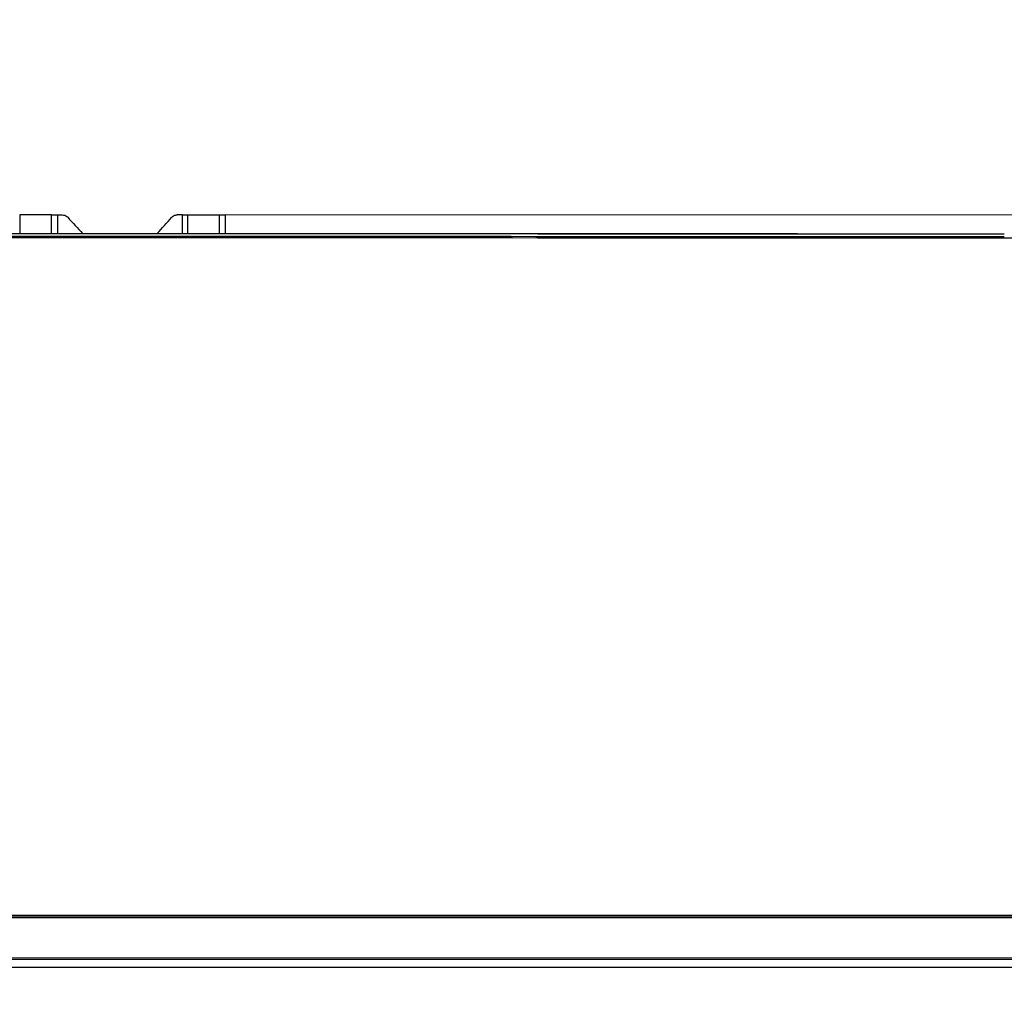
# Model space of a CAD drawing. Header units: millimetres. Extents: x -424979 to 718034, y -72486 to 344972.
# Tile 98 of 256: x 353449 to 354082, y 63349 to 63979. Entities that reach past the tile are written whole.
import ezdxf
from ezdxf import colors
from ezdxf.entities.mleader import LeaderData, LeaderLine
from ezdxf.math import Vec2, Vec3
from ezdxf.xclip import XClip

# ---------------------------------------------------------------- set-up
doc = ezdxf.new("R2010")
doc.units = ezdxf.units.MM
doc.header["$MEASUREMENT"] = 0
doc.header["$XCLIPFRAME"] = 0
doc.layers.add('0100_001_1_0_Nr_pióra__1', color=7, linetype='Continuous', lineweight=13)
doc.layers.add('IS_KLIM Opis_Średnice', color=7, linetype='Continuous', lineweight=9)
doc.layers.add('IS_KLIM_urządzenia', color=3, linetype='Continuous')
doc.layers.add('Rysunki i obrazki', color=7, linetype='Continuous')
picture_1 = doc.add_image_def('image1.tif', size_in_pixel=(4960, 3508))

# ---------------------------------------------------------------- blocks, each defined once
blk = doc.blocks.new('Rysunek_1_1', base_point=(-285945.28, 74341.74))
at = {"layer": '0100_001_1_0_Nr_pióra__1', "color": 7, "lineweight": 13}
image = blk.add_image(picture_1, insert=(-264947.95, 89188.04), size_in_units=(41994.67, 29692.6), rotation=180, dxfattribs=at)
image.set_boundary_path([(-0.5, -0.5), (4959.5, 3507.5)])
blk = doc.blocks.new('G$CFEA986A8')
at = {"layer": 'IS_KLIM_urządzenia', "linetype": 'Continuous'}
for p, q in [((508.86, 201.26), (508.86, 196.29)), ((517.34, 201.26), (508.86, 201.26)), ((553.81, 201.26), (562.34, 201.26)), ((562.34, 196.29), (562.34, 201.26)), ((562.34, 201.26), (563.89, 201.26)), ((563.89, 201.26), (563.89, 196.29)), ((902.57, 201.14), (563.89, 201.26)), ((46.52, 13.96), (921.55, 13.84)), ((48.58, 13.7), (919.48, 13.58)), ((919.48, 13.06), (48.58, 13.18)), ((58.73, 0), (909.33, -0.12)), ((58.74, 2.46), (909.33, 2.34)), ((909.33, 1.87), (58.74, 1.98))]:
    blk.add_line(p, q, dxfattribs=at)
for points in [[(517.34, 196.29), (517.34, 197.95), (517.34, 199.6), (517.34, 201.26)], [(517.34, 201.26), (517.88, 201.26), (518.41, 201.26), (518.95, 201.26)], [(518.95, 201.26), (518.95, 199.6), (518.95, 197.95), (518.95, 196.29)], [(521.74, 200.61), (523.05, 199.17), (524.37, 197.73), (525.69, 196.29)], [(552.42, 196.29), (552.42, 197.95), (552.42, 199.6), (552.42, 201.26)], [(552.42, 201.26), (552.88, 201.26), (553.35, 201.26), (553.81, 201.26)], [(553.81, 201.26), (553.81, 199.6), (553.81, 197.95), (553.81, 196.29)], [(448.64, 196.29), (505.06, 196.29), (561.48, 196.29), (772.5, 196.17)], [(772.5, 196.12), (561.48, 196.24), (505.06, 196.24), (448.64, 196.24)], [(772.5, 195.01), (561.48, 195.13), (505.06, 195.13), (448.64, 195.13)]]:
    blk.add_open_spline(points, degree=3, dxfattribs=at)
for points, knots in [([(518.95, 201.26), (519.03, 201.26), (519.12, 201.26), (519.56, 201.26), (519.91, 201.26), (520.26, 201.26)], [0, 0, 0, 0, 0.194122, 0.194122, 1, 1, 1, 1]), ([(520.26, 201.26), (520.26, 201.26), (520.26, 201.26), (520.49, 201.26), (520.71, 201.22), (521.14, 201.07), (521.34, 200.96), (521.59, 200.76), (521.67, 200.69), (521.74, 200.61)], [0, 0, 0, 0, 0.00085, 0.00085, 0.407375, 0.407375, 0.813931, 0.813931, 1, 1, 1, 1]), ([(545.7, 196.29), (545.7, 196.29), (545.7, 196.29), (546.97, 197.72), (548.25, 199.16), (549.52, 200.59)], [0, 0, 0, 0, 0.000133, 0.000133, 1, 1, 1, 1]), ([(549.52, 200.59), (549.52, 200.59), (549.52, 200.59), (549.67, 200.76), (549.84, 200.9), (550.24, 201.12), (550.45, 201.19), (550.79, 201.25), (550.9, 201.26), (551.01, 201.26)], [0, 0, 0, 0, 0.000385, 0.000385, 0.399729, 0.399729, 0.799094, 0.799094, 1, 1, 1, 1]), ([(552.42, 201.26), (552.3, 201.26), (552.18, 201.26), (551.71, 201.26), (551.36, 201.26), (551.01, 201.26)], [0, 0, 0, 0, 0.251852, 0.251852, 1, 1, 1, 1]), ([(448.64, 195.58), (499.41, 195.58), (550.18, 195.58), (761.2, 195.46), (766.85, 195.46), (772.5, 195.46)], [0, 0, 0, 0, 0.899861, 0.899861, 1, 1, 1, 1]), ([(917.32, 195.01), (917.22, 195.01), (917.12, 195.01), (911.69, 195.01), (906.36, 195.01), (879.69, 195.01), (858.36, 195.01), (815.52, 195.01), (794.01, 195.01), (772.5, 195.01)], [0, 0, 0, 0, 0.002026, 0.002026, 0.112505, 0.112505, 0.554422, 0.554422, 1, 1, 1, 1])]:
    blk.add_open_spline(points, degree=3, knots=knots, dxfattribs=at)

msp = doc.modelspace()

# ---------------------------------------------------------------- block references
at = {"layer": 'IS_KLIM_urządzenia', "xscale": 2.4, "yscale": 2.4, "zscale": 2.4, "rotation": 360}
msp.add_blockref('G$CFEA986A8', (352228.03, 63370.23), dxfattribs=at)
at = {"layer": 'Rysunki i obrazki', "color": 151, "linetype": 'Continuous', "lineweight": 20, "true_color": 0x80c2ff}
ref = msp.add_blockref('Rysunek_1_1', (362616.02, 74341.74), dxfattribs=at)
XClip(ref).set_block_clipping_path([(-306942.6163847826, 59495.4358014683), (-264947.9497181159, 89188.0358014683)])

# ---------------------------------------------------------------- next in the draw order: leaders
at = {"layer": 'IS_KLIM Opis_Średnice', "ltscale": 30}
ml = msp.add_multileader_mtext('Standard', dxfattribs=at)
ml.set_content('{\\fArial|b0|i0|c238|p0;\\C7;Odprowadzenie skroplin (przewód tłoczny) od klimatyzatora   do istniejącego pionu kanalizacji sanitarnej, zastosować pompkę skroplin. Uwaga w przypadku braku możliwości odprowadzenia skroplin do istniejącego pionu kanalizacji sanitarnej, skropliny z klimatyzacji można odprowadzić na zewnątrz budynku. W tym celu należy zamontować rurę odpływową, która skieruje wodę do rynny lub specjalnego zbiornika. Należy pamiętać o regularnym opróżnianiu zbiornika, aby zapobiec jego przepełnieniu. }', color=256)
ml.set_leader_properties()
ml.build(insert=Vec2(0, 0))
ml.multileader.update_dxf_attribs({"text_left_attachment_type": 6, "text_right_attachment_type": 6, "dogleg_length": 0.36})
ctx = ml.context
ctx.base_point, ctx.char_height, ctx.plane_origin, ctx.plane_y_axis = Vec3(345533.07, 69972.12), 250, Vec3(342875.08, 72709.49), Vec3(0, -1)
ctx.left_attachment, ctx.right_attachment = 6, 6
notes = []
notes.append((ctx, [(0, (1, 1, 0), (354726.04, 69972.12), (-1, 0), 0.36, [(1, [(345668.5, 69972.07)], 0, []), (0, [(356566.02, 63638.56)], 256, [])])]))
ctx.mtext.insert, ctx.mtext.width, ctx.mtext.flow_direction = Vec3(345535.07, 70295.62), 9695.0345, 5
ctx.mtext.has_bg_fill, ctx.mtext.bg_color, ctx.mtext.bg_scale_factor, ctx.mtext.bg_transparency, ctx.mtext.use_window_bg_color = 1, -939524096, 1.5, 0, 1
for ctx, leaders in notes:
    for number, flags, end, landing, length, lines in leaders:
        leader = LeaderData()
        leader.index, (leader.has_last_leader_line, leader.has_dogleg_vector, leader.attachment_direction) = number, flags
        leader.last_leader_point, leader.dogleg_vector, leader.dogleg_length = Vec3(end), Vec3(landing), length
        for number, points, colour, breaks in lines:
            line = LeaderLine()
            line.index, line.vertices, line.color, line.breaks = number, Vec3.list(points), colors.encode_raw_color(colour), breaks
            leader.lines.append(line)
        ctx.leaders.append(leader)

doc.saveas('drawing.dxf')
